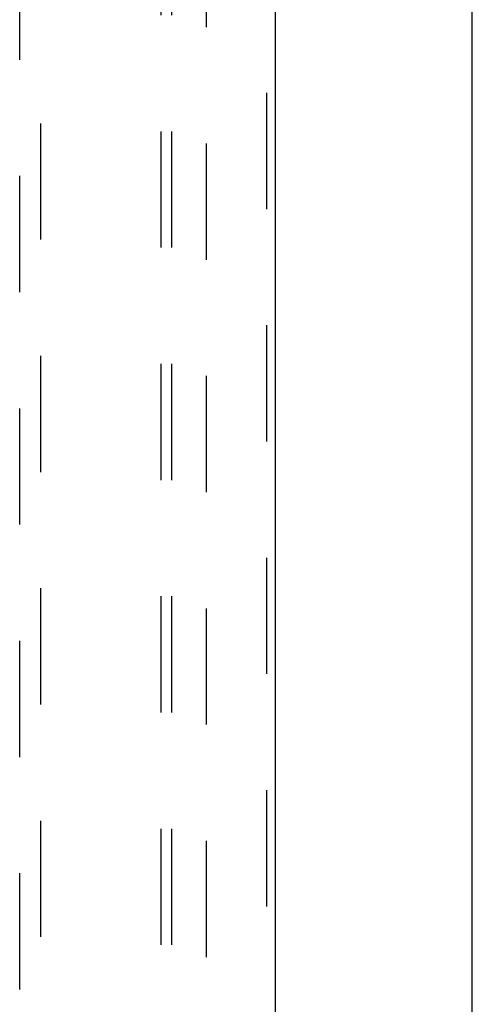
# Model space of a CAD drawing. Header units: inches. Extents: x 0 to 248, y 0 to 160.
# Tile 57 of 68: x 114.96 to 120.27, y 85.94 to 97.49. Entities that reach past the tile are written whole.
import ezdxf

# ---------------------------------------------------------------- set-up
doc = ezdxf.new("R2010")
doc.units = ezdxf.units.IN
doc.header["$LTSCALE"] = 13.627625
doc.header["$MEASUREMENT"] = 0
doc.linetypes.add('HIDDEN', pattern=[0.2, 0.1, -0.1])
doc.layers.get('0').update_dxf_attribs({"linetype": 'CONTINUOUS'})
for name, color, linetype in [('DEFAULT_2', 8, 'HIDDEN'), ('RIGHTHAND_DOOR_ASSEMBLY', 7, 'CONTINUOUS'), ('SUBPANEL', 7, 'CONTINUOUS')]:
    doc.layers.add(name, color=color, linetype=linetype)

msp = doc.modelspace()

# ---------------------------------------------------------------- linework, layer by layer
at = {"color": 3, "linetype": 'Continuous'}
msp.add_line((120.269, 47.943), (120.269, 115.735), dxfattribs=at)
at = {"layer": 'DEFAULT_2', "color": 8, "linetype": 'HIDDEN'}
msp.add_line((117.144, 112.391), (117.144, 51.287), dxfattribs=at)
at = {"layer": 'RIGHTHAND_DOOR_ASSEMBLY', "color": 8, "linetype": 'HIDDEN'}
for p, q in [((117.852, 112.985), (117.852, 50.693)), ((114.956, 112.011), (114.956, 84.009)), ((115.206, 84.009), (115.206, 112.011))]:
    msp.add_line(p, q, dxfattribs=at)
at = {"layer": 'RIGHTHAND_DOOR_ASSEMBLY', "color": 3, "linetype": 'Continuous'}
msp.add_line((117.956, 112.985), (117.956, 50.693), dxfattribs=at)
at = {"layer": 'SUBPANEL', "color": 8, "linetype": 'HIDDEN'}
for p, q in [((116.613, 109.808), (116.613, 53.87)), ((116.738, 109.808), (116.738, 53.87))]:
    msp.add_line(p, q, dxfattribs=at)

doc.saveas('drawing.dxf')
